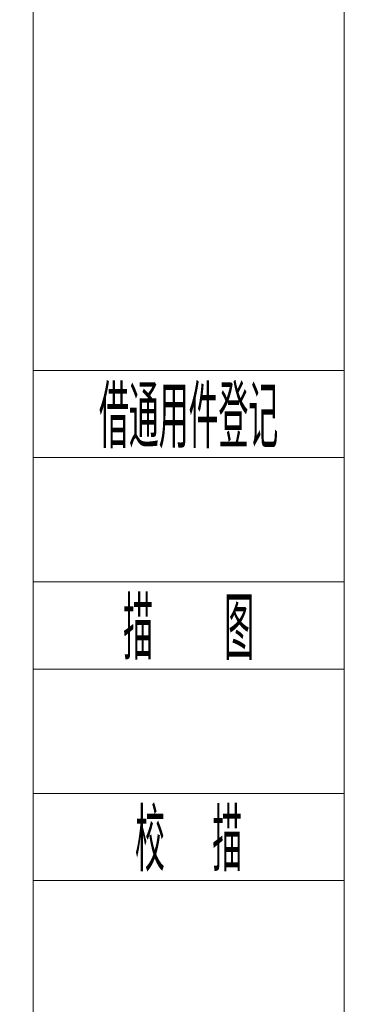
# Model space of a CAD drawing. Header units: millimetres. Extents: x -46 to 5160, y -5105 to -1541.
# Tile 72 of 104: x 4563 to 4617, y -4993 to -4835. Entities that reach past the tile are written whole.
import ezdxf
from ezdxf.enums import TextEntityAlignment as Align

# ---------------------------------------------------------------- set-up
doc = ezdxf.new("R2010")
doc.units = ezdxf.units.MM
doc.header["$LTSCALE"] = 0.3175
for name, color, linetype, lineweight in [('1轮廓实线层', 7, 'Continuous', 18), ('2细线层', 4, 'Continuous', 13), ('6文字层', 3, 'Continuous', 13), ('图框层', 7, 'Continuous', 18)]:
    doc.layers.add(name, color=color, linetype=linetype, lineweight=lineweight)
doc.styles.add('PC_TEXTSTYLE', font='ISOCP.SHX', dxfattribs={"width": 0.707, "bigfont": 'GBCBIG.SHX'})

# ---------------------------------------------------------------- blocks, each defined once
blk = doc.blocks.new('ZwmFrameMain_1_A4^_^无分区图框^_^landscape')
at = {"layer": '2细线层'}
blk.add_line((272, 205), (272, -5), dxfattribs=at)
blk = doc.blocks.new('ZwmFrameMain_2_A4^_^无分区图框^_^landscape')
at = {"layer": '1轮廓实线层'}
blk.add_line((0, 0), (0, 200), dxfattribs=at)
at = {"layer": '2细线层'}
blk.add_line((-25, -5), (-25, 205), dxfattribs=at)
blk = doc.blocks.new('ZwmFrameMain_2_附加栏')
at = {"layer": '2细线层'}
for p, q in [((-25, 102), (0, 102)), ((-25, 95), (0, 95)), ((-25, 85), (0, 85)), ((-25, 78), (0, 78)), ((-25, 68), (0, 68)), ((-25, 61), (0, 61))]:
    blk.add_line(p, q, dxfattribs=at)
at = {"layer": '6文字层', "color": 3, "style": 'PC_TEXTSTYLE'}
for s, width, p in [('借通用件登记', 0.667, (-12.5, 98.5)), ('描   图', 0.6667, (-12.5, 81.5)), ('校  描', 0.667, (-12.5, 64.5)), ('旧底图总号', 0.667, (-12.5, 47.5))]:
    blk.add_text(s, height=5, dxfattribs=dict(at, width=width)).set_placement(p, align=Align.MIDDLE)
at = {"layer": '6文字层', "style": 'PC_TEXTSTYLE'}
for tag, width, p, p2 in [('借通用件登记', 0.671328, (-23.445, 86.356), (-1.254, 86.356)), ('描图', 2.120922, (-23.445, 69.36), (-1.254, 69.36)), ('校图', 2.149976, (-23.749, 52.06), (-1.254, 52.06)), ('旧底图总号', 0.761452, (-22.837, 35.67), (-1.862, 35.67)), ('签字', 2.026939, (-23.141, 18.37), (-1.558, 18.37)), ('日期', 1.89999, (-22.837, 1.374), (-2.166, 1.374))]:
    blk.add_attdef(tag, text='', height=5, dxfattribs=dict(at, width=width)).set_placement(p, p2, align=Align.FIT)

msp = doc.modelspace()

# ---------------------------------------------------------------- block references
at = {"layer": '图框层'}
for name, p, xscale, yscale, zscale in [('ZwmFrameMain_1_A4^_^无分区图框^_^landscape', (2661.51172, -5070.14078), 7, 7, 7), ('ZwmFrameMain_2_A4^_^无分区图框^_^landscape', (4615.51172, -5095.14078), 2, 2, 2), ('ZwmFrameMain_2_附加栏', (4615.51172, -5095.14078), 2, 2, 2)]:
    msp.add_blockref(name, p, dxfattribs=dict(at, xscale=xscale, yscale=yscale, zscale=zscale))

doc.saveas('drawing.dxf')
